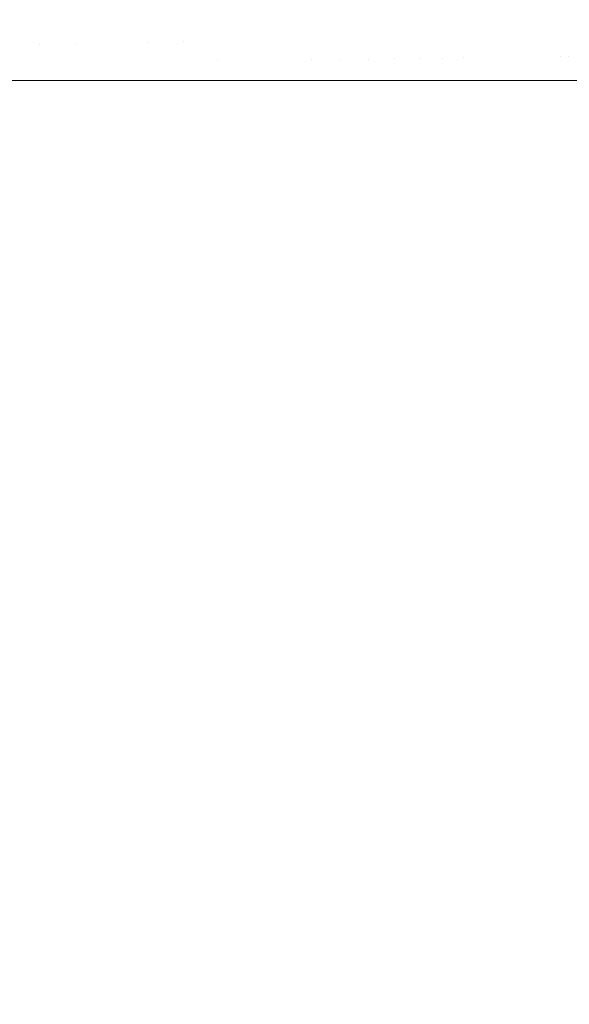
# Model space of a CAD drawing. Header units: centimetres. Extents: x -35.1 to 36.2, y 4.2 to 6.
# Tile 160 of 256: x -11.184 to -11.148, y 5.8396 to 5.9041. Entities that reach past the tile are written whole.
import ezdxf

# ---------------------------------------------------------------- set-up
doc = ezdxf.new("R2010")
doc.units = ezdxf.units.CM
doc.header["$LTSCALE"] = 2.54
doc.layers.add('Lucido design-1', color=7, linetype='Continuous')

# ---------------------------------------------------------------- blocks, each defined once
blk = doc.blocks.new('Gruppo-4-1')
at = {"color": 7, "linetype": 'Continuous', "lineweight": 9}
for points, invisible_edges in [([(-11.178036, 5.905059, -2313.085824), (-11.175713, 5.905171, -2313.083655), (-11.175547, 5.902592, -2313.083655), (-11.177874, 5.902536, -2313.085824)], 15), ([(-11.175547, 5.902592, -2313.083655), (-11.175713, 5.905171, -2313.083655), (-11.17345, 5.905281, -2313.081416), (-11.17335, 5.903953, -2313.081416)], 15), ([(-11.17335, 5.903953, -2313.081416), (-11.17345, 5.905281, -2313.081416), (-11.171252, 5.905387, -2313.079109), (-11.17115, 5.904032, -2313.079109)], 15), ([(-11.17115, 5.904032, -2313.079109), (-11.171252, 5.905387, -2313.079109), (-11.169124, 5.90549, -2313.076736), (-11.16902, 5.904109, -2313.076736)], 15), ([(36.07398, 5.903262, -2312.322239), (36.07398, 5.904451, -2312.322265), (-34.958478, 5.904451, -2312.322265), (-34.958478, 5.903262, -2312.322239)], 10), ([(-11.18269, 5.902422, -2313.089952), (-11.185169, 5.902363, -2313.09191), (-11.18532, 5.904708, -2313.09191), (-11.182844, 5.904827, -2313.089952)], 15), ([(-11.182844, 5.904827, -2313.089952), (-11.180415, 5.904944, -2313.087923), (-11.180256, 5.90248, -2313.087923), (-11.18269, 5.902422, -2313.089952)], 15), ([(-11.177874, 5.902536, -2313.085824), (-11.180256, 5.90248, -2313.087923), (-11.180415, 5.904944, -2313.087923), (-11.178036, 5.905059, -2313.085824)], 15), ([(-11.157964, 5.904506, -2313.061185), (-11.157884, 5.903011, -2313.061185), (-11.1595, 5.902973, -2313.063922), (-11.159578, 5.904448, -2313.063922)], 15), ([(-11.156451, 5.90456, -2313.058396), (-11.15637, 5.903047, -2313.058396), (-11.157884, 5.903011, -2313.061185), (-11.157964, 5.904506, -2313.061185)], 15), ([(-11.155043, 5.904611, -2313.055559), (-11.154961, 5.90308, -2313.055559), (-11.15637, 5.903047, -2313.058396), (-11.156451, 5.90456, -2313.058396)], 15), ([(-11.153744, 5.904657, -2313.052675), (-11.153661, 5.903111, -2313.052675), (-11.154961, 5.90308, -2313.055559), (-11.155043, 5.904611, -2313.055559)], 15), ([(-11.152557, 5.9047, -2313.04975), (-11.152474, 5.903139, -2313.04975), (-11.153661, 5.903111, -2313.052675), (-11.153744, 5.904657, -2313.052675)], 15), ([(-11.151923, 5.903152, -2313.048272), (-11.152474, 5.903139, -2313.04975), (-11.152557, 5.9047, -2313.04975), (-11.152007, 5.90472, -2313.048272)], 15), ([(-11.152007, 5.90472, -2313.048272), (-11.151486, 5.904738, -2313.046785), (-11.151402, 5.903165, -2313.046785), (-11.151923, 5.903152, -2313.048272)], 15), ([(-11.150911, 5.903176, -2313.04529), (-11.151402, 5.903165, -2313.046785), (-11.151486, 5.904738, -2313.046785), (-11.150995, 5.904756, -2313.04529)], 15), ([(-11.150995, 5.904756, -2313.04529), (-11.150534, 5.904772, -2313.043786), (-11.150449, 5.903187, -2313.043786), (-11.150911, 5.903176, -2313.04529)], 15), ([(-11.150018, 5.903198, -2313.042275), (-11.150449, 5.903187, -2313.043786), (-11.150534, 5.904772, -2313.043786), (-11.150103, 5.904788, -2313.042275)], 15), ([(-11.150103, 5.904788, -2313.042275), (-11.149703, 5.904802, -2313.040757), (-11.149618, 5.903207, -2313.040757), (-11.150018, 5.903198, -2313.042275)], 15), ([(-11.149249, 5.903216, -2313.039231), (-11.149618, 5.903207, -2313.040757), (-11.149703, 5.904802, -2313.040757), (-11.149334, 5.904816, -2313.039231)], 15), ([(-11.149334, 5.904816, -2313.039231), (-11.148996, 5.904828, -2313.0377), (-11.14891, 5.903224, -2313.0377), (-11.149249, 5.903216, -2313.039231)], 15), ([(-11.148604, 5.903231, -2313.036163), (-11.14891, 5.903224, -2313.0377), (-11.148996, 5.904828, -2313.0377), (-11.148689, 5.904839, -2313.036163)], 15), ([(-11.148689, 5.904839, -2313.036163), (-11.148415, 5.904849, -2313.034621), (-11.148329, 5.903238, -2313.034621), (-11.148604, 5.903231, -2313.036163)], 15), ([(-11.148086, 5.903244, -2313.033075), (-11.148329, 5.903238, -2313.034621), (-11.148415, 5.904849, -2313.034621), (-11.148172, 5.904857, -2313.033075)], 15), ([(-11.148172, 5.904857, -2313.033075), (-11.147961, 5.904865, -2313.031524), (-11.147874, 5.903249, -2313.031524), (-11.148086, 5.903244, -2313.033075)], 15), ([(-11.17335, 5.903953, -2313.081416), (-11.17328, 5.902645, -2313.081416), (-11.175547, 5.902592, -2313.083655)], 11), ([(-11.17115, 5.904032, -2313.079109), (-11.171079, 5.902698, -2313.079109), (-11.17328, 5.902645, -2313.081416), (-11.17335, 5.903953, -2313.081416)], 15), ([(-11.16902, 5.904109, -2313.076736), (-11.168947, 5.902748, -2313.076736), (-11.171079, 5.902698, -2313.079109), (-11.17115, 5.904032, -2313.079109)], 15), ([(-11.166964, 5.904183, -2313.074297), (-11.16689, 5.902797, -2313.074297), (-11.168947, 5.902748, -2313.076736), (-11.16902, 5.904109, -2313.076736)], 15), ([(-11.164987, 5.904254, -2313.071794), (-11.164912, 5.902844, -2313.071794), (-11.16689, 5.902797, -2313.074297), (-11.166964, 5.904183, -2313.074297)], 15), ([(-11.163094, 5.904322, -2313.069229), (-11.163018, 5.902889, -2313.069229), (-11.164912, 5.902844, -2313.071794), (-11.164987, 5.904254, -2313.071794)], 15), ([(-11.16129, 5.904386, -2313.066604), (-11.161212, 5.902932, -2313.066604), (-11.163018, 5.902889, -2313.069229), (-11.163094, 5.904322, -2313.069229)], 15), ([(-11.159578, 5.904448, -2313.063922), (-11.1595, 5.902973, -2313.063922), (-11.161212, 5.902932, -2313.066604), (-11.16129, 5.904386, -2313.066604)], 15), ([(-34.958478, 5.903262, -2312.322239), (-34.958478, 5.900089, -2312.32217), (36.07398, 5.900089, -2312.32217), (36.07398, 5.903262, -2312.322239)], 8), ([(-11.151923, 5.903152, -2313.048272), (-11.151402, 5.903165, -2313.046785), (-11.151353, 5.901615, -2313.046785), (-11.151874, 5.901609, -2313.048272)], 15), ([(-11.150861, 5.901621, -2313.04529), (-11.151353, 5.901615, -2313.046785), (-11.151402, 5.903165, -2313.046785), (-11.150911, 5.903176, -2313.04529)], 15), ([(-11.150911, 5.903176, -2313.04529), (-11.150449, 5.903187, -2313.043786), (-11.1504, 5.901626, -2313.043786), (-11.150861, 5.901621, -2313.04529)], 15), ([(-11.149969, 5.901631, -2313.042275), (-11.1504, 5.901626, -2313.043786), (-11.150449, 5.903187, -2313.043786), (-11.150018, 5.903198, -2313.042275)], 15), ([(-11.150018, 5.903198, -2313.042275), (-11.149618, 5.903207, -2313.040757), (-11.149568, 5.901636, -2313.040757), (-11.149969, 5.901631, -2313.042275)], 15), ([(-11.149199, 5.90164, -2313.039231), (-11.149568, 5.901636, -2313.040757), (-11.149618, 5.903207, -2313.040757), (-11.149249, 5.903216, -2313.039231)], 15), ([(-11.149249, 5.903216, -2313.039231), (-11.14891, 5.903224, -2313.0377), (-11.14886, 5.901644, -2313.0377), (-11.149199, 5.90164, -2313.039231)], 15), ([(-11.148553, 5.901648, -2313.036163), (-11.14886, 5.901644, -2313.0377), (-11.14891, 5.903224, -2313.0377), (-11.148604, 5.903231, -2313.036163)], 15), ([(-11.148604, 5.903231, -2313.036163), (-11.148329, 5.903238, -2313.034621), (-11.148278, 5.901651, -2313.034621), (-11.148553, 5.901648, -2313.036163)], 15), ([(-11.148035, 5.901654, -2313.033075), (-11.148278, 5.901651, -2313.034621), (-11.148329, 5.903238, -2313.034621), (-11.148086, 5.903244, -2313.033075)], 15), ([(-11.148086, 5.903244, -2313.033075), (-11.147874, 5.903249, -2313.031524), (-11.147824, 5.901656, -2313.031524), (-11.148035, 5.901654, -2313.033075)], 15), ([(-11.180256, 5.90248, -2313.087923), (-11.177874, 5.902536, -2313.085824), (-11.178139, 5.900089, -2313.08611)], 11), ([(-11.177874, 5.902536, -2313.085824), (-11.175547, 5.902592, -2313.083655), (-11.174875, 5.900089, -2313.083056), (-11.178139, 5.900089, -2313.08611)], 11), ([(-11.174875, 5.900089, -2313.083056), (-11.175547, 5.902592, -2313.083655), (-11.17328, 5.902645, -2313.081416)], 11), ([(-11.17328, 5.902645, -2313.081416), (-11.173241, 5.900089, -2313.081401), (-11.174875, 5.900089, -2313.083056)], 9), ([(-11.17328, 5.902645, -2313.081416), (-11.171079, 5.902698, -2313.079109), (-11.171837, 5.900089, -2313.079977)], 11), ([(-11.171837, 5.900089, -2313.079977), (-11.173241, 5.900089, -2313.081401), (-11.17328, 5.902645, -2313.081416)], 10), ([(-11.171837, 5.900089, -2313.079977), (-11.171079, 5.902698, -2313.079109), (-11.171037, 5.901383, -2313.079109)], 11), ([(-11.171037, 5.901383, -2313.079109), (-11.171079, 5.902698, -2313.079109), (-11.168947, 5.902748, -2313.076736), (-11.168905, 5.901408, -2313.076736)], 15), ([(-11.168905, 5.901408, -2313.076736), (-11.168947, 5.902748, -2313.076736), (-11.16689, 5.902797, -2313.074297), (-11.166847, 5.901433, -2313.074297)], 15), ([(-11.166847, 5.901433, -2313.074297), (-11.16689, 5.902797, -2313.074297), (-11.164912, 5.902844, -2313.071794), (-11.164868, 5.901456, -2313.071794)], 15), ([(-11.164868, 5.901456, -2313.071794), (-11.164912, 5.902844, -2313.071794), (-11.163018, 5.902889, -2313.069229), (-11.162973, 5.901478, -2313.069229)], 15), ([(-11.162973, 5.901478, -2313.069229), (-11.163018, 5.902889, -2313.069229), (-11.161212, 5.902932, -2313.066604), (-11.161167, 5.901499, -2313.066604)], 15), ([(-11.161167, 5.901499, -2313.066604), (-11.161212, 5.902932, -2313.066604), (-11.1595, 5.902973, -2313.063922), (-11.159454, 5.90152, -2313.063922)], 15), ([(-11.159454, 5.90152, -2313.063922), (-11.1595, 5.902973, -2313.063922), (-11.157884, 5.903011, -2313.061185), (-11.157837, 5.901539, -2313.061185)], 15), ([(-11.157837, 5.901539, -2313.061185), (-11.157884, 5.903011, -2313.061185), (-11.15637, 5.903047, -2313.058396), (-11.156323, 5.901556, -2313.058396)], 15), ([(-11.156323, 5.901556, -2313.058396), (-11.15637, 5.903047, -2313.058396), (-11.154961, 5.90308, -2313.055559), (-11.154913, 5.901573, -2313.055559)], 15), ([(-11.154913, 5.901573, -2313.055559), (-11.154961, 5.90308, -2313.055559), (-11.153661, 5.903111, -2313.052675), (-11.153613, 5.901588, -2313.052675)], 15), ([(-11.153613, 5.901588, -2313.052675), (-11.153661, 5.903111, -2313.052675), (-11.152474, 5.903139, -2313.04975), (-11.152425, 5.901602, -2313.04975)], 15), ([(-11.151874, 5.901609, -2313.048272), (-11.152425, 5.901602, -2313.04975), (-11.152474, 5.903139, -2313.04975), (-11.151923, 5.903152, -2313.048272)], 15), ([(-11.182652, 5.900089, -2313.089937), (-11.185375, 5.900089, -2313.092105), (-11.185169, 5.902363, -2313.09191), (-11.18269, 5.902422, -2313.089952)], 14), ([(-11.181636, 5.900089, -2313.089129), (-11.18269, 5.902422, -2313.089952), (-11.180256, 5.90248, -2313.087923)], 11), ([(-11.181636, 5.900089, -2313.089129), (-11.182652, 5.900089, -2313.089937), (-11.18269, 5.902422, -2313.089952)], 10), ([(-11.180256, 5.90248, -2313.087923), (-11.18022, 5.900089, -2313.087907), (-11.181636, 5.900089, -2313.089129)], 9), ([(-11.178139, 5.900089, -2313.08611), (-11.18022, 5.900089, -2313.087907), (-11.180256, 5.90248, -2313.087923)], 10), ([(-11.171037, 5.901383, -2313.079109), (-11.171036, 5.900089, -2313.079098), (-11.171837, 5.900089, -2313.079977)], 9), ([(-11.171037, 5.901383, -2313.079109), (-11.168905, 5.901408, -2313.076736), (-11.169015, 5.900089, -2313.076879)], 11), ([(-11.169015, 5.900089, -2313.076879), (-11.171036, 5.900089, -2313.079098), (-11.171037, 5.901383, -2313.079109)], 10), ([(-11.166847, 5.901433, -2313.074297), (-11.166403, 5.900089, -2313.073767), (-11.169015, 5.900089, -2313.076879), (-11.168905, 5.901408, -2313.076736)], 13), ([(-11.166403, 5.900089, -2313.073767), (-11.166847, 5.901433, -2313.074297), (-11.164868, 5.901456, -2313.071794)], 11), ([(-11.164868, 5.901456, -2313.071794), (-11.164868, 5.900089, -2313.071782), (-11.166403, 5.900089, -2313.073767)], 9), ([(-11.163978, 5.900089, -2313.070631), (-11.164868, 5.901456, -2313.071794), (-11.162973, 5.901478, -2313.069229)], 11), ([(-11.163978, 5.900089, -2313.070631), (-11.164868, 5.900089, -2313.071782), (-11.164868, 5.901456, -2313.071794)], 10), ([(-11.162973, 5.901478, -2313.069229), (-11.162625, 5.900089, -2313.068758), (-11.163978, 5.900089, -2313.070631)], 9), ([(-11.162625, 5.900089, -2313.068758), (-11.162973, 5.901478, -2313.069229), (-11.161167, 5.901499, -2313.066604)], 11), ([(-11.161167, 5.901499, -2313.066604), (-11.160516, 5.900089, -2313.065632), (-11.162625, 5.900089, -2313.068758)], 9), ([(-11.160516, 5.900089, -2313.065632), (-11.161167, 5.901499, -2313.066604), (-11.159454, 5.90152, -2313.063922)], 11), ([(-11.159454, 5.90152, -2313.063922), (-11.159454, 5.900089, -2313.063912), (-11.160516, 5.900089, -2313.065632)], 9), ([(-11.159454, 5.90152, -2313.063922), (-11.157837, 5.901539, -2313.061185), (-11.158587, 5.900089, -2313.062508)], 11), ([(-11.158587, 5.900089, -2313.062508), (-11.159454, 5.900089, -2313.063912), (-11.159454, 5.90152, -2313.063922)], 10), ([(-11.156829, 5.900089, -2313.059385), (-11.158587, 5.900089, -2313.062508), (-11.157837, 5.901539, -2313.061185)], 10), ([(-11.157837, 5.901539, -2313.061185), (-11.156323, 5.901556, -2313.058396), (-11.156829, 5.900089, -2313.059385)], 11), ([(-11.155237, 5.900089, -2313.056267), (-11.156829, 5.900089, -2313.059385), (-11.156323, 5.901556, -2313.058396)], 10), ([(-11.156323, 5.901556, -2313.058396), (-11.154913, 5.901573, -2313.055559), (-11.155237, 5.900089, -2313.056267)], 11), ([(-11.153803, 5.900089, -2313.053153), (-11.155237, 5.900089, -2313.056267), (-11.154913, 5.901573, -2313.055559)], 10), ([(-11.154913, 5.901573, -2313.055559), (-11.153613, 5.901588, -2313.052675), (-11.153803, 5.900089, -2313.053153)], 11), ([(-11.152425, 5.901602, -2313.04975), (-11.152522, 5.900089, -2313.050044), (-11.153803, 5.900089, -2313.053153), (-11.153613, 5.901588, -2313.052675)], 13), ([(-11.151389, 5.900089, -2313.04694), (-11.152522, 5.900089, -2313.050044), (-11.152425, 5.901602, -2313.04975), (-11.151874, 5.901609, -2313.048272)], 14), ([(-11.151874, 5.901609, -2313.048272), (-11.151353, 5.901615, -2313.046785), (-11.151389, 5.900089, -2313.04694)], 11), ([(-11.1504, 5.900089, -2313.04384), (-11.151389, 5.900089, -2313.04694), (-11.151353, 5.901615, -2313.046785), (-11.150861, 5.901621, -2313.04529)], 14), ([(-11.150861, 5.901621, -2313.04529), (-11.1504, 5.901626, -2313.043786), (-11.1504, 5.900089, -2313.04384)], 11), ([(-11.149968, 5.900089, -2313.042271), (-11.1504, 5.900089, -2313.04384), (-11.1504, 5.901626, -2313.043786), (-11.149969, 5.901631, -2313.042275)], 14), ([(-11.149969, 5.901631, -2313.042275), (-11.149568, 5.901636, -2313.040757), (-11.149549, 5.900089, -2313.040745), (-11.149968, 5.900089, -2313.042271)], 11), ([(-11.149198, 5.900089, -2313.039228), (-11.149549, 5.900089, -2313.040745), (-11.149568, 5.901636, -2313.040757), (-11.149199, 5.90164, -2313.039231)], 14), ([(-11.149199, 5.90164, -2313.039231), (-11.14886, 5.901644, -2313.0377), (-11.148834, 5.900089, -2313.037652), (-11.149198, 5.900089, -2313.039228)], 11), ([(-11.148834, 5.900089, -2313.037652), (-11.14886, 5.901644, -2313.0377), (-11.148553, 5.901648, -2313.036163)], 11), ([(-11.148553, 5.901648, -2313.036163), (-11.148278, 5.901651, -2313.034621), (-11.148252, 5.900089, -2313.034561), (-11.148834, 5.900089, -2313.037652)], 11), ([(-11.148252, 5.900089, -2313.034561), (-11.148278, 5.901651, -2313.034621), (-11.148035, 5.901654, -2313.033075)], 11), ([(-11.148035, 5.901654, -2313.033075), (-11.147824, 5.901656, -2313.031524), (-11.147801, 5.900089, -2313.031471), (-11.148252, 5.900089, -2313.034561)], 11), ([(-11.182759, 4.700089, -2313.090023), (-11.185375, 4.700089, -2313.092105), (-11.185375, 5.900089, -2313.092105), (-11.182652, 5.900089, -2313.089937)], 10), ([(-11.182652, 5.900089, -2313.089937), (-11.181636, 5.900089, -2313.089129), (-11.181636, 4.700089, -2313.089129), (-11.182759, 4.700089, -2313.090023)], 10), ([(-11.180427, 4.700089, -2313.088085), (-11.181636, 4.700089, -2313.089129), (-11.181636, 5.900089, -2313.089129), (-11.18022, 5.900089, -2313.087907)], 10), ([(-11.18022, 5.900089, -2313.087907), (-11.178139, 5.900089, -2313.08611), (-11.178139, 4.700089, -2313.08611), (-11.180427, 4.700089, -2313.088085)], 10), ([(-11.178139, 5.900089, -2313.08611), (-11.174875, 5.900089, -2313.083056), (-11.174875, 4.700089, -2313.083056), (-11.176042, 4.700089, -2313.084148)], 10), ([(-11.176042, 4.700089, -2313.084148), (-11.178139, 4.700089, -2313.08611), (-11.178139, 5.900089, -2313.08611)], 10), ([(-11.173988, 4.700089, -2313.082157), (-11.174875, 4.700089, -2313.083056), (-11.174875, 5.900089, -2313.083056), (-11.173241, 5.900089, -2313.081401)], 10), ([(-11.173241, 5.900089, -2313.081401), (-11.171837, 5.900089, -2313.079977), (-11.171837, 4.700089, -2313.079977), (-11.173988, 4.700089, -2313.082157)], 10), ([(-11.171837, 5.900089, -2313.079977), (-11.171036, 5.900089, -2313.079098), (-11.169015, 4.700089, -2313.076879), (-11.170159, 4.700089, -2313.078135)], 10), ([(-11.170159, 4.700089, -2313.078135), (-11.171837, 4.700089, -2313.079977), (-11.171837, 5.900089, -2313.079977)], 10), ([(-11.171036, 5.900089, -2313.079098), (-11.169015, 5.900089, -2313.076879), (-11.169015, 4.700089, -2313.076879)], 10), ([(-11.169015, 5.900089, -2313.076879), (-11.166403, 5.900089, -2313.073767), (-11.166403, 4.700089, -2313.073767), (-11.168375, 4.700089, -2313.076116)], 10), ([(-11.168375, 4.700089, -2313.076116), (-11.169015, 4.700089, -2313.076879), (-11.169015, 5.900089, -2313.076879)], 10), ([(-11.165081, 4.700089, -2313.072057), (-11.166403, 4.700089, -2313.073767), (-11.166403, 5.900089, -2313.073767), (-11.164868, 5.900089, -2313.071782)], 10), ([(-11.164868, 5.900089, -2313.071782), (-11.163978, 5.900089, -2313.070631), (-11.163978, 4.700089, -2313.070631), (-11.165081, 4.700089, -2313.072057)], 10), ([(-11.163978, 5.900089, -2313.070631), (-11.162625, 5.900089, -2313.068758), (-11.162625, 4.700089, -2313.068758), (-11.163549, 4.700089, -2313.070036)], 10), ([(-11.163549, 4.700089, -2313.070036), (-11.163978, 4.700089, -2313.070631), (-11.163978, 5.900089, -2313.070631)], 10), ([(-11.162625, 5.900089, -2313.068758), (-11.160516, 5.900089, -2313.065632), (-11.160516, 4.700089, -2313.065632), (-11.162117, 4.700089, -2313.068005)], 10), ([(-11.162117, 4.700089, -2313.068005), (-11.162625, 4.700089, -2313.068758), (-11.162625, 5.900089, -2313.068758)], 10), ([(-11.159486, 4.700089, -2313.063964), (-11.160516, 4.700089, -2313.065632), (-11.160516, 5.900089, -2313.065632), (-11.159454, 5.900089, -2313.063912)], 10), ([(-11.159454, 5.900089, -2313.063912), (-11.158587, 5.900089, -2313.062508), (-11.158587, 4.700089, -2313.062508), (-11.159486, 4.700089, -2313.063964)], 10), ([(-11.158587, 5.900089, -2313.062508), (-11.156829, 5.900089, -2313.059385), (-11.156829, 4.700089, -2313.059385), (-11.158279, 4.700089, -2313.06196)], 10), ([(-11.158279, 4.700089, -2313.06196), (-11.158587, 4.700089, -2313.062508), (-11.158587, 5.900089, -2313.062508)], 10), ([(-11.156829, 5.900089, -2313.059385), (-11.155237, 5.900089, -2313.056267), (-11.155237, 4.700089, -2313.056267), (-11.156107, 4.700089, -2313.057971)], 10), ([(-11.156107, 4.700089, -2313.057971), (-11.156829, 4.700089, -2313.059385), (-11.156829, 5.900089, -2313.059385)], 10), ([(-11.155237, 5.900089, -2313.056267), (-11.153803, 5.900089, -2313.053153), (-11.153803, 4.700089, -2313.053153), (-11.155115, 4.700089, -2313.056002)], 10), ([(-11.155115, 4.700089, -2313.056002), (-11.155237, 4.700089, -2313.056267), (-11.155237, 5.900089, -2313.056267)], 10), ([(-11.153803, 5.900089, -2313.053153), (-11.152522, 5.900089, -2313.050044), (-11.152522, 4.700089, -2313.050044), (-11.153367, 4.700089, -2313.052093)], 10), ([(-11.153367, 4.700089, -2313.052093), (-11.153803, 4.700089, -2313.053153), (-11.153803, 5.900089, -2313.053153)], 10), ([(-11.152522, 5.900089, -2313.050044), (-11.151389, 5.900089, -2313.04694), (-11.151389, 4.700089, -2313.04694), (-11.151869, 4.700089, -2313.048253)], 10), ([(-11.151869, 4.700089, -2313.048253), (-11.152522, 4.700089, -2313.050044), (-11.152522, 5.900089, -2313.050044)], 10), ([(-11.151389, 5.900089, -2313.04694), (-11.1504, 5.900089, -2313.04384), (-11.1504, 4.700089, -2313.04384), (-11.150607, 4.700089, -2313.04449)], 10), ([(-11.150607, 4.700089, -2313.04449), (-11.151389, 4.700089, -2313.04694), (-11.151389, 5.900089, -2313.04694)], 10), ([(-11.149566, 4.700089, -2313.040808), (-11.1504, 4.700089, -2313.04384), (-11.1504, 5.900089, -2313.04384), (-11.149968, 5.900089, -2313.042271)], 10), ([(-11.149968, 5.900089, -2313.042271), (-11.149549, 5.900089, -2313.040745), (-11.149549, 4.700089, -2313.040745), (-11.149566, 4.700089, -2313.040808)], 10), ([(-11.148834, 4.700089, -2313.037652), (-11.149549, 4.700089, -2313.040745), (-11.149549, 5.900089, -2313.040745), (-11.149198, 5.900089, -2313.039228)], 10), ([(-11.149198, 5.900089, -2313.039228), (-11.148834, 5.900089, -2313.037652), (-11.148834, 4.700089, -2313.037652)], 10), ([(-11.148834, 5.900089, -2313.037652), (-11.148252, 5.900089, -2313.034561), (-11.148252, 4.700089, -2313.034561), (-11.14875, 4.700089, -2313.037209)], 10), ([(-11.14875, 4.700089, -2313.037209), (-11.148834, 4.700089, -2313.037652), (-11.148834, 5.900089, -2313.037652)], 10), ([(-11.148252, 5.900089, -2313.034561), (-11.147801, 5.900089, -2313.031471), (-11.147801, 4.700089, -2313.031471), (-11.148126, 4.700089, -2313.0337)], 10), ([(-11.148126, 4.700089, -2313.0337), (-11.148252, 4.700089, -2313.034561), (-11.148252, 5.900089, -2313.034561)], 10)]:
    blk.add_3dface(points, dxfattribs=dict(at, invisible_edges=invisible_edges))
blk.add_3dface([(-34.958478, 5.900089, -2312.32217), (-34.958478, 4.300089, -2312.32217), (36.07398, 4.300089, -2312.32217), (36.07398, 5.900089, -2312.32217)], dxfattribs=at)

msp = doc.modelspace()

# ---------------------------------------------------------------- block references
at = {"layer": 'Lucido design-1', "color": 7}
msp.add_blockref('Gruppo-4-1', (0, 0), dxfattribs=at)

doc.saveas('drawing.dxf')
